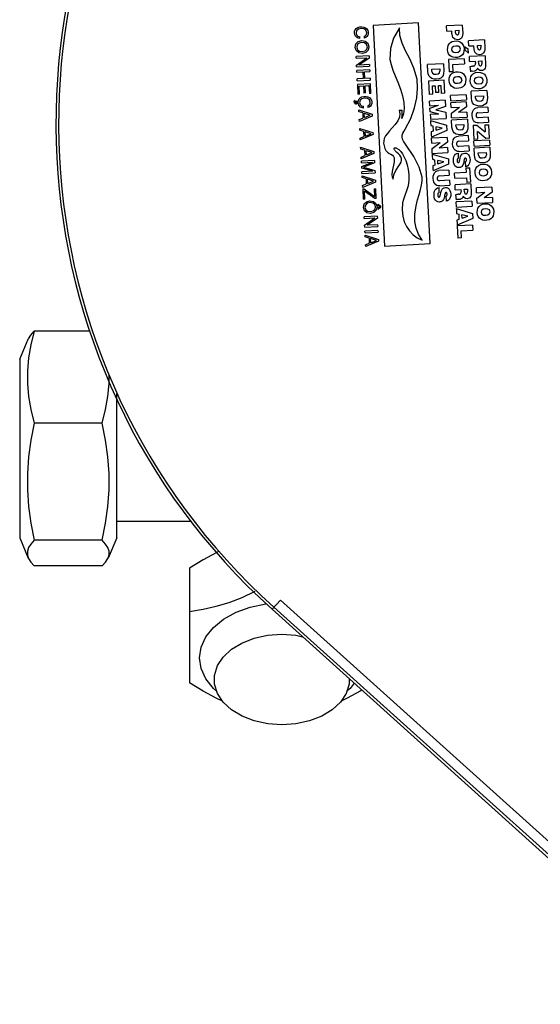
# Model space of a CAD drawing. Extents: x 40.7 to 137.4, y -250.8 to -221.5.
# Tile 180 of 256: x 71.2402 to 71.3057, y -247.3084 to -247.1846. Entities that reach past the tile are written whole.
import ezdxf

# ---------------------------------------------------------------- set-up
doc = ezdxf.new("R2010")
doc.units = 0
doc.header["$MEASUREMENT"] = 0
doc.layers.get('0').update_dxf_attribs({"linetype": 'CONTINUOUS'})

msp = doc.modelspace()

# ---------------------------------------------------------------- linework, layer by layer
at = {"color": 7, "linetype": 'Continuous'}
for p, q in [((71.29039, -247.18499), (71.28467, -247.1853)), ((71.28467, -247.1853), (71.28611, -247.21303)), ((71.29185, -247.21271), (71.29039, -247.18499)), ((71.29589, -247.18525), (71.29391, -247.18535)), ((71.29589, -247.18525), (71.29594, -247.1863)), ((71.28259, -247.18597), (71.28252, -247.18626)), ((71.28274, -247.18557), (71.28298, -247.18549)), ((71.28298, -247.18549), (71.28325, -247.18547)), ((71.28325, -247.18547), (71.28351, -247.18551)), ((71.28351, -247.18551), (71.28372, -247.1856)), ((71.28383, -247.18642), (71.28386, -247.18621)), ((71.29394, -247.186), (71.29391, -247.18535)), ((71.29394, -247.186), (71.29457, -247.18597)), ((71.29503, -247.18593), (71.29545, -247.18591)), ((71.29505, -247.18621), (71.29503, -247.18593)), ((71.29545, -247.18591), (71.29546, -247.18619)), ((71.28301, -247.18694), (71.28278, -247.18689)), ((71.28301, -247.18694), (71.283, -247.18672)), ((71.28324, -247.18721), (71.28368, -247.18728)), ((71.28354, -247.18668), (71.28355, -247.18689)), ((71.28368, -247.18728), (71.284, -247.18754)), ((71.284, -247.18754), (71.28414, -247.18797)), ((71.29597, -247.18772), (71.29607, -247.18796)), ((71.29866, -247.18713), (71.29667, -247.18723)), ((71.29671, -247.18788), (71.29667, -247.18723)), ((71.29866, -247.18713), (71.29871, -247.18818)), ((71.28256, -247.18849), (71.28242, -247.18806)), ((71.28288, -247.18874), (71.28256, -247.18849)), ((71.28405, -247.18841), (71.28376, -247.18869)), ((71.28414, -247.18797), (71.28405, -247.18841)), ((71.29403, -247.18835), (71.29403, -247.18835)), ((71.29452, -247.18832), (71.29461, -247.18855)), ((71.29565, -247.18827), (71.29556, -247.18804)), ((71.29591, -247.18898), (71.29573, -247.18914)), ((71.29603, -247.18878), (71.29591, -247.18898)), ((71.2961, -247.18853), (71.29603, -247.18878)), ((71.29607, -247.18796), (71.29611, -247.18824)), ((71.29611, -247.18824), (71.2961, -247.18853)), ((71.2962, -247.18797), (71.29622, -247.18835)), ((71.2962, -247.18797), (71.29663, -247.18823)), ((71.29666, -247.1888), (71.29622, -247.18835)), ((71.29666, -247.1888), (71.29663, -247.18823)), ((71.29671, -247.18788), (71.29734, -247.18785)), ((71.29746, -247.18868), (71.29736, -247.18834)), ((71.2978, -247.18781), (71.29821, -247.18779)), ((71.29781, -247.18809), (71.2978, -247.18781)), ((71.29828, -247.18895), (71.2981, -247.18898)), ((71.29821, -247.18779), (71.29823, -247.18807)), ((71.28416, -247.18914), (71.28252, -247.18922)), ((71.28253, -247.18943), (71.28252, -247.18922)), ((71.28253, -247.18943), (71.28387, -247.18937)), ((71.28257, -247.19028), (71.28387, -247.18937)), ((71.28417, -247.1894), (71.28288, -247.19029)), ((71.28421, -247.19022), (71.28288, -247.19029)), ((71.28416, -247.18914), (71.28417, -247.1894)), ((71.28421, -247.19022), (71.28422, -247.19044)), ((71.29351, -247.19011), (71.29152, -247.19021)), ((71.29156, -247.19109), (71.29152, -247.19021)), ((71.29351, -247.19011), (71.29355, -247.19103)), ((71.29612, -247.18948), (71.29417, -247.18958)), ((71.29417, -247.18958), (71.29425, -247.19114)), ((71.29468, -247.19021), (71.29615, -247.19013)), ((71.29473, -247.19112), (71.29468, -247.19021)), ((71.29573, -247.18914), (71.29552, -247.18926)), ((71.29612, -247.18948), (71.29615, -247.19013)), ((71.29875, -247.18912), (71.29678, -247.18922)), ((71.29681, -247.18985), (71.29678, -247.18922)), ((71.29681, -247.18985), (71.29751, -247.18981)), ((71.29751, -247.18981), (71.29753, -247.19008)), ((71.29794, -247.18979), (71.29833, -247.18977)), ((71.29796, -247.19013), (71.29794, -247.18979)), ((71.29833, -247.18977), (71.29835, -247.19013)), ((71.29875, -247.18912), (71.29881, -247.1903)), ((71.28259, -247.19052), (71.28257, -247.19028)), ((71.28259, -247.19052), (71.28422, -247.19044)), ((71.28425, -247.19087), (71.28261, -247.19095)), ((71.28262, -247.19117), (71.28261, -247.19095)), ((71.28262, -247.19117), (71.28339, -247.19113)), ((71.28339, -247.19113), (71.28343, -247.19199)), ((71.28359, -247.19112), (71.28426, -247.19109)), ((71.28363, -247.19198), (71.28359, -247.19112)), ((71.28425, -247.19087), (71.28426, -247.19109)), ((71.29206, -247.19081), (71.29305, -247.19076)), ((71.29207, -247.19107), (71.29206, -247.19081)), ((71.29305, -247.19076), (71.29307, -247.19105)), ((71.29473, -247.19112), (71.29425, -247.19114)), ((71.29684, -247.19048), (71.2969, -247.19113)), ((71.29706, -247.19043), (71.29719, -247.19041)), ((71.29712, -247.19104), (71.29745, -247.19102)), ((71.2973, -247.19041), (71.29719, -247.19041)), ((71.29756, -247.19123), (71.29786, -247.19118)), ((71.29786, -247.19118), (71.29817, -247.1912)), ((71.29817, -247.1912), (71.29844, -247.19128)), ((71.29844, -247.19128), (71.29866, -247.19143)), ((71.29866, -247.19143), (71.29882, -247.19163)), ((71.28343, -247.19199), (71.28266, -247.19203)), ((71.28268, -247.19225), (71.28266, -247.19203)), ((71.28268, -247.19225), (71.28431, -247.19216)), ((71.28434, -247.19264), (71.2827, -247.19272)), ((71.2827, -247.19272), (71.28276, -247.19393)), ((71.2843, -247.19194), (71.28363, -247.19198)), ((71.2843, -247.19194), (71.28431, -247.19216)), ((71.2844, -247.19384), (71.28434, -247.19264)), ((71.29362, -247.1922), (71.29163, -247.1923)), ((71.29163, -247.1923), (71.29172, -247.19397)), ((71.29187, -247.19185), (71.29171, -247.19166)), ((71.29207, -247.19197), (71.29187, -247.19185)), ((71.29335, -247.19178), (71.29317, -247.19192)), ((71.2937, -247.19382), (71.29362, -247.1922)), ((71.29423, -247.19222), (71.29425, -247.19192)), ((71.29427, -247.1925), (71.29423, -247.19222)), ((71.29423, -247.19222), (71.29423, -247.19222)), ((71.29425, -247.19192), (71.29432, -247.19168)), ((71.29472, -247.19219), (71.29481, -247.19242)), ((71.29689, -247.19228), (71.29691, -247.19197)), ((71.29689, -247.19228), (71.29689, -247.19228)), ((71.29691, -247.19197), (71.29698, -247.19172)), ((71.29738, -247.19225), (71.29747, -247.19248)), ((71.28296, -247.19392), (71.28276, -247.19393)), ((71.28291, -247.19294), (71.28346, -247.19291)), ((71.28296, -247.19392), (71.28291, -247.19294)), ((71.28346, -247.19291), (71.2835, -247.1938)), ((71.2837, -247.19379), (71.2835, -247.1938)), ((71.28365, -247.1929), (71.28415, -247.19287)), ((71.2837, -247.19379), (71.28365, -247.1929)), ((71.28415, -247.19287), (71.2842, -247.19385)), ((71.2844, -247.19384), (71.2842, -247.19385)), ((71.29219, -247.19394), (71.29172, -247.19397)), ((71.29214, -247.1929), (71.29246, -247.19288)), ((71.29219, -247.19394), (71.29214, -247.1929)), ((71.29246, -247.19288), (71.29251, -247.19374)), ((71.29294, -247.19372), (71.29251, -247.19374)), ((71.29289, -247.19286), (71.29319, -247.19284)), ((71.29294, -247.19372), (71.29289, -247.19286)), ((71.29319, -247.19284), (71.29324, -247.19384)), ((71.2937, -247.19382), (71.29324, -247.19384)), ((71.29899, -247.19348), (71.297, -247.19358)), ((71.29704, -247.19446), (71.297, -247.19358)), ((71.29899, -247.19348), (71.29904, -247.1944)), ((71.28243, -247.19476), (71.28234, -247.19472)), ((71.28258, -247.19497), (71.28259, -247.19491)), ((71.28277, -247.19489), (71.28259, -247.19481)), ((71.28269, -247.19494), (71.28277, -247.195)), ((71.28286, -247.19533), (71.28277, -247.195)), ((71.28327, -247.19427), (71.28352, -247.19422)), ((71.28361, -247.19444), (71.28327, -247.19451)), ((71.28395, -247.19448), (71.28361, -247.19444)), ((71.28401, -247.19427), (71.2842, -247.19437)), ((71.2842, -247.19437), (71.28435, -247.19451)), ((71.29375, -247.19471), (71.29176, -247.19481)), ((71.29179, -247.1954), (71.29176, -247.19481)), ((71.29375, -247.19471), (71.29379, -247.19548)), ((71.29638, -247.19402), (71.29442, -247.19412)), ((71.29445, -247.19477), (71.29442, -247.19412)), ((71.29639, -247.19491), (71.29444, -247.19501)), ((71.29448, -247.19562), (71.29444, -247.19501)), ((71.29445, -247.19477), (71.29641, -247.19467)), ((71.29638, -247.19402), (71.29641, -247.19467)), ((71.29639, -247.19491), (71.29642, -247.19552)), ((71.29709, -247.19477), (71.29704, -247.19446)), ((71.29719, -247.19503), (71.29709, -247.19477)), ((71.29735, -247.19522), (71.29719, -247.19503)), ((71.29754, -247.19418), (71.29854, -247.19413)), ((71.29755, -247.19444), (71.29754, -247.19418)), ((71.29854, -247.19413), (71.29855, -247.19442)), ((71.29883, -247.19515), (71.29865, -247.19529)), ((71.28309, -247.19557), (71.28286, -247.19533)), ((71.28287, -247.19615), (71.28286, -247.19592)), ((71.28286, -247.19592), (71.28453, -247.19645)), ((71.28336, -247.19629), (71.28287, -247.19615)), ((71.28345, -247.19568), (71.28309, -247.19557)), ((71.2832, -247.19539), (71.28344, -247.19546)), ((71.28336, -247.19629), (71.28339, -247.19695)), ((71.28345, -247.19568), (71.28344, -247.19546)), ((71.28358, -247.19687), (71.28356, -247.19635)), ((71.28429, -247.19658), (71.28356, -247.19635)), ((71.28399, -247.19542), (71.284, -247.19563)), ((71.28794, -247.19596), (71.28831, -247.19595)), ((71.29179, -247.1954), (71.29288, -247.19534)), ((71.29181, -247.19572), (71.29288, -247.19534)), ((71.29183, -247.19618), (71.29181, -247.19572)), ((71.29293, -247.19644), (71.29183, -247.19618)), ((71.29293, -247.19644), (71.29185, -247.19651)), ((71.29379, -247.19548), (71.29257, -247.19591)), ((71.29257, -247.19591), (71.29383, -247.19621)), ((71.29383, -247.19621), (71.29387, -247.19699)), ((71.29448, -247.19562), (71.29552, -247.19557)), ((71.29451, -247.19632), (71.29552, -247.19557)), ((71.29454, -247.19693), (71.29451, -247.19632)), ((71.29642, -247.19552), (71.2954, -247.19626)), ((71.29645, -247.19621), (71.2954, -247.19626)), ((71.29645, -247.19621), (71.29649, -247.19683)), ((71.29712, -247.19662), (71.29713, -247.19633)), ((71.29755, -247.19534), (71.29735, -247.19522)), ((71.29763, -247.19566), (71.29784, -247.19562)), ((71.29909, -247.19556), (71.29784, -247.19562)), ((71.29786, -247.19627), (71.29912, -247.1962)), ((71.29909, -247.19556), (71.29912, -247.1962)), ((71.28292, -247.19714), (71.28339, -247.19695)), ((71.28294, -247.19737), (71.28292, -247.19714)), ((71.28454, -247.1967), (71.28294, -247.19737)), ((71.28358, -247.19687), (71.28429, -247.19658)), ((71.28453, -247.19645), (71.28454, -247.1967)), ((71.29185, -247.19651), (71.29187, -247.19687)), ((71.29187, -247.19687), (71.29188, -247.19709)), ((71.29188, -247.19709), (71.29387, -247.19699)), ((71.29189, -247.19724), (71.2919, -247.19744)), ((71.29189, -247.19724), (71.29392, -247.19785)), ((71.2919, -247.19744), (71.29192, -247.19787)), ((71.29454, -247.19693), (71.29649, -247.19683)), ((71.29654, -247.19709), (71.29454, -247.19719)), ((71.29459, -247.19807), (71.29454, -247.19719)), ((71.29654, -247.19709), (71.29658, -247.19801)), ((71.29715, -247.19687), (71.29712, -247.19662)), ((71.29916, -247.19684), (71.2979, -247.19691)), ((71.29794, -247.19755), (71.29919, -247.19748)), ((71.29916, -247.19684), (71.29919, -247.19748)), ((71.28299, -247.19847), (71.28298, -247.19825)), ((71.28298, -247.19825), (71.28465, -247.19878)), ((71.28348, -247.19862), (71.28299, -247.19847)), ((71.28348, -247.19862), (71.28351, -247.19927)), ((71.2837, -247.1992), (71.28368, -247.19868)), ((71.28441, -247.19891), (71.28368, -247.19868)), ((71.2837, -247.1992), (71.28441, -247.19891)), ((71.28465, -247.19878), (71.28466, -247.19903)), ((71.29192, -247.19787), (71.29219, -247.19794)), ((71.29223, -247.19861), (71.29196, -247.19869)), ((71.29196, -247.19869), (71.29198, -247.19909)), ((71.29395, -247.19851), (71.292, -247.19934)), ((71.29219, -247.19794), (71.29223, -247.19861)), ((71.29262, -247.19847), (71.2926, -247.19803)), ((71.29335, -247.1982), (71.2926, -247.19803)), ((71.29262, -247.19847), (71.29335, -247.1982)), ((71.29392, -247.19785), (71.29395, -247.19851)), ((71.29464, -247.19838), (71.29459, -247.19807)), ((71.29474, -247.19864), (71.29464, -247.19838)), ((71.29489, -247.19883), (71.29474, -247.19864)), ((71.2951, -247.19895), (71.29489, -247.19883)), ((71.29509, -247.19779), (71.29608, -247.19774)), ((71.2951, -247.19805), (71.29509, -247.19779)), ((71.29605, -247.19824), (71.2961, -247.19803)), ((71.29608, -247.19774), (71.2961, -247.19803)), ((71.29638, -247.19876), (71.2962, -247.1989)), ((71.29726, -247.19784), (71.29771, -247.19782)), ((71.29726, -247.19784), (71.29735, -247.19964)), ((71.29771, -247.19782), (71.29876, -247.19867)), ((71.29785, -247.19961), (71.2978, -247.19865)), ((71.29886, -247.19952), (71.2978, -247.19865)), ((71.29872, -247.19781), (71.29921, -247.19778)), ((71.29872, -247.19781), (71.29876, -247.19867)), ((71.29929, -247.1995), (71.29921, -247.19778)), ((71.28304, -247.19946), (71.28351, -247.19927)), ((71.28306, -247.1997), (71.28304, -247.19946)), ((71.28466, -247.19903), (71.28306, -247.1997)), ((71.29198, -247.19909), (71.292, -247.19934)), ((71.29397, -247.19937), (71.29202, -247.19947)), ((71.29205, -247.20008), (71.29202, -247.19947)), ((71.29205, -247.20008), (71.29309, -247.20002)), ((71.29208, -247.20077), (71.29309, -247.20002)), ((71.29401, -247.19997), (71.29298, -247.20072)), ((71.29397, -247.19937), (71.29401, -247.19997)), ((71.29518, -247.19925), (71.29539, -247.19921)), ((71.29541, -247.19986), (71.29532, -247.19988)), ((71.29664, -247.19915), (71.29539, -247.19921)), ((71.29541, -247.19986), (71.29667, -247.1998)), ((71.29664, -247.19915), (71.29667, -247.1998)), ((71.29785, -247.19961), (71.29735, -247.19964)), ((71.29931, -247.19972), (71.29735, -247.19982)), ((71.29738, -247.20047), (71.29735, -247.19982)), ((71.29929, -247.19949), (71.29886, -247.19952)), ((71.29931, -247.19972), (71.29934, -247.20037)), ((71.28311, -247.20085), (71.2831, -247.20062)), ((71.2831, -247.20062), (71.28477, -247.20115)), ((71.2836, -247.20099), (71.28311, -247.20085)), ((71.2836, -247.20099), (71.28363, -247.20165)), ((71.28382, -247.20157), (71.2838, -247.20106)), ((71.28453, -247.20128), (71.2838, -247.20106)), ((71.28382, -247.20157), (71.28453, -247.20128)), ((71.28477, -247.20115), (71.28478, -247.20141)), ((71.29211, -247.20138), (71.29208, -247.20077)), ((71.29211, -247.20138), (71.29407, -247.20128)), ((71.29404, -247.20066), (71.29298, -247.20072)), ((71.29404, -247.20066), (71.29407, -247.20128)), ((71.2947, -247.20046), (71.29466, -247.20021)), ((71.29498, -247.20099), (71.29485, -247.20086)), ((71.29512, -247.20108), (71.29498, -247.20099)), ((71.29542, -247.20198), (71.29539, -247.20135)), ((71.2967, -247.20044), (71.29544, -247.2005)), ((71.29549, -247.20114), (71.29673, -247.20108)), ((71.29588, -247.20146), (71.29602, -247.20138)), ((71.29602, -247.20138), (71.29619, -247.20135)), ((71.2967, -247.20044), (71.29673, -247.20108)), ((71.29935, -247.20062), (71.29736, -247.20073)), ((71.29741, -247.20161), (71.29736, -247.20073)), ((71.29738, -247.20047), (71.29934, -247.20037)), ((71.2979, -247.20133), (71.2989, -247.20128)), ((71.29792, -247.20159), (71.2979, -247.20133)), ((71.2989, -247.20128), (71.29892, -247.20157)), ((71.29935, -247.20062), (71.2994, -247.20154)), ((71.28316, -247.20184), (71.28363, -247.20165)), ((71.28318, -247.20208), (71.28316, -247.20184)), ((71.28478, -247.20141), (71.28318, -247.20208)), ((71.28483, -247.20227), (71.28319, -247.20236)), ((71.2832, -247.20257), (71.28319, -247.20236)), ((71.2832, -247.20257), (71.28458, -247.2025)), ((71.28323, -247.20303), (71.28458, -247.2025)), ((71.28484, -247.20259), (71.28348, -247.20313)), ((71.28483, -247.20227), (71.28484, -247.20259)), ((71.29211, -247.20148), (71.29211, -247.20168)), ((71.29211, -247.20148), (71.29413, -247.20209)), ((71.29211, -247.20168), (71.29213, -247.20211)), ((71.29213, -247.20211), (71.29241, -247.20218)), ((71.29241, -247.20218), (71.29244, -247.20285)), ((71.29283, -247.20271), (71.29281, -247.20227)), ((71.29356, -247.20244), (71.29281, -247.20227)), ((71.29283, -247.20271), (71.29356, -247.20244)), ((71.29413, -247.20209), (71.29417, -247.20275)), ((71.29477, -247.20229), (71.29478, -247.20203)), ((71.29479, -247.20254), (71.29477, -247.20229)), ((71.29478, -247.20203), (71.29483, -247.20181)), ((71.29485, -247.20275), (71.29479, -247.20254)), ((71.29483, -247.20181), (71.29492, -247.20163)), ((71.29557, -247.20222), (71.29561, -247.20197)), ((71.29561, -247.20197), (71.29568, -247.20174)), ((71.29568, -247.20174), (71.29578, -247.20155)), ((71.29578, -247.20155), (71.29588, -247.20146)), ((71.29607, -247.20244), (71.29602, -247.20267)), ((71.29609, -247.20233), (71.29607, -247.20244)), ((71.29624, -247.20245), (71.29627, -247.20307)), ((71.29637, -247.20236), (71.2964, -247.20228)), ((71.2968, -247.20262), (71.29671, -247.20279)), ((71.29745, -247.20192), (71.29741, -247.20161)), ((71.29887, -247.20178), (71.29892, -247.20157)), ((71.28324, -247.20325), (71.28323, -247.20303)), ((71.28465, -247.20364), (71.28324, -247.20325)), ((71.28465, -247.20364), (71.28326, -247.20371)), ((71.28327, -247.20392), (71.28326, -247.20371)), ((71.28327, -247.20392), (71.28491, -247.20384)), ((71.28348, -247.20313), (71.28489, -247.20352)), ((71.28489, -247.20352), (71.28491, -247.20384)), ((71.29244, -247.20285), (71.29217, -247.20293)), ((71.29217, -247.20293), (71.2922, -247.20333)), ((71.2922, -247.20333), (71.29221, -247.20358)), ((71.29417, -247.20275), (71.29221, -247.20358)), ((71.29274, -247.20359), (71.29295, -247.20355)), ((71.2942, -247.20348), (71.29295, -247.20355)), ((71.2942, -247.20348), (71.29423, -247.20414)), ((71.29495, -247.20293), (71.29485, -247.20275)), ((71.29638, -247.2038), (71.2949, -247.20387)), ((71.29493, -247.20452), (71.2949, -247.20387)), ((71.29552, -247.20316), (71.29542, -247.20317)), ((71.29577, -247.20308), (71.2957, -247.20312)), ((71.29582, -247.20303), (71.29577, -247.20308)), ((71.29594, -247.20286), (71.29582, -247.20303)), ((71.29602, -247.20267), (71.29594, -247.20286)), ((71.29645, -247.20302), (71.29627, -247.20307)), ((71.29635, -247.2032), (71.29685, -247.20318)), ((71.29635, -247.2032), (71.29638, -247.2038)), ((71.29695, -247.20502), (71.29685, -247.20318)), ((71.2975, -247.20383), (71.29752, -247.20353)), ((71.29755, -247.20412), (71.2975, -247.20383)), ((71.2975, -247.20383), (71.2975, -247.20384)), ((71.29752, -247.20353), (71.2976, -247.20328)), ((71.2976, -247.20328), (71.29773, -247.20307)), ((71.29799, -247.20381), (71.29807, -247.20403)), ((71.29904, -247.20284), (71.29925, -247.20299)), ((71.2833, -247.20443), (71.28329, -247.2042)), ((71.28329, -247.2042), (71.28495, -247.20474)), ((71.28378, -247.20458), (71.2833, -247.20443)), ((71.28497, -247.20499), (71.28336, -247.20566)), ((71.28378, -247.20458), (71.28381, -247.20523)), ((71.28401, -247.20516), (71.28398, -247.20464)), ((71.28472, -247.20487), (71.28398, -247.20464)), ((71.28401, -247.20516), (71.28472, -247.20487)), ((71.28495, -247.20474), (71.28497, -247.20499)), ((71.29297, -247.20421), (71.29423, -247.20414)), ((71.29427, -247.20476), (71.293, -247.20483)), ((71.29427, -247.20476), (71.2943, -247.2054)), ((71.29493, -247.20452), (71.29641, -247.20444)), ((71.29641, -247.20444), (71.29644, -247.20504)), ((71.29695, -247.20502), (71.29644, -247.20504)), ((71.28335, -247.20542), (71.28381, -247.20523)), ((71.28336, -247.20566), (71.28335, -247.20542)), ((71.28337, -247.20585), (71.28356, -247.20584)), ((71.28337, -247.20585), (71.28343, -247.20714)), ((71.28356, -247.20584), (71.28486, -247.20679)), ((71.28363, -247.20713), (71.28358, -247.20612)), ((71.28488, -247.20706), (71.28358, -247.20612)), ((71.28481, -247.20586), (71.28501, -247.20585)), ((71.28481, -247.20586), (71.28486, -247.20679)), ((71.28507, -247.20705), (71.28501, -247.20585)), ((71.29254, -247.20532), (71.29242, -247.20518)), ((71.29269, -247.20541), (71.29254, -247.20532)), ((71.29299, -247.20631), (71.29296, -247.20568)), ((71.29305, -247.20547), (71.2943, -247.2054)), ((71.29314, -247.20654), (71.29318, -247.20629)), ((71.29318, -247.20629), (71.29325, -247.20607)), ((71.29325, -247.20607), (71.29335, -247.20588)), ((71.29335, -247.20588), (71.29345, -247.20578)), ((71.29345, -247.20578), (71.29359, -247.20571)), ((71.29359, -247.20571), (71.29376, -247.20567)), ((71.29376, -247.20567), (71.29394, -247.20569)), ((71.29695, -247.20523), (71.29497, -247.20533)), ((71.29501, -247.20595), (71.29497, -247.20533)), ((71.29501, -247.20595), (71.29571, -247.20592)), ((71.29571, -247.20592), (71.29573, -247.20618)), ((71.29614, -247.2059), (71.29653, -247.20588)), ((71.29616, -247.20623), (71.29614, -247.2059)), ((71.29653, -247.20588), (71.29655, -247.20623)), ((71.29695, -247.20523), (71.29701, -247.2064)), ((71.29961, -247.20563), (71.29766, -247.20573)), ((71.29769, -247.20634), (71.29766, -247.20573)), ((71.29769, -247.20634), (71.29873, -247.20628)), ((71.29773, -247.20703), (71.29873, -247.20628)), ((71.29964, -247.20624), (71.29862, -247.20698)), ((71.29961, -247.20563), (71.29964, -247.20624)), ((71.28363, -247.20713), (71.28343, -247.20714)), ((71.28383, -247.20746), (71.28426, -247.20734)), ((71.28428, -247.20757), (71.28393, -247.20766)), ((71.28426, -247.20734), (71.28471, -247.20742)), ((71.28463, -247.20763), (71.28428, -247.20757)), ((71.28471, -247.20742), (71.28503, -247.20767)), ((71.28507, -247.20705), (71.28488, -247.20706)), ((71.29251, -247.20725), (71.29241, -247.20708)), ((71.29283, -247.20641), (71.29281, -247.20651)), ((71.29339, -247.20736), (71.29334, -247.20741)), ((71.29351, -247.20719), (71.29339, -247.20736)), ((71.29359, -247.207), (71.29351, -247.20719)), ((71.29364, -247.20677), (71.29359, -247.207)), ((71.29366, -247.20666), (71.29364, -247.20677)), ((71.29381, -247.20677), (71.29385, -247.2074)), ((71.29395, -247.20669), (71.29398, -247.20661)), ((71.29438, -247.20694), (71.29429, -247.20712)), ((71.29443, -247.20674), (71.29438, -247.20694)), ((71.29443, -247.2065), (71.29443, -247.20674)), ((71.29504, -247.20658), (71.2951, -247.20723)), ((71.29708, -247.20738), (71.29511, -247.20748)), ((71.29515, -247.20813), (71.29511, -247.20748)), ((71.29532, -247.20715), (71.29565, -247.20712)), ((71.2955, -247.20651), (71.29539, -247.20652)), ((71.29611, -247.20695), (71.296, -247.20678)), ((71.29664, -247.20706), (71.29649, -247.20708)), ((71.29708, -247.20738), (71.29711, -247.20803)), ((71.29776, -247.20764), (71.29773, -247.20703)), ((71.29776, -247.20764), (71.2997, -247.20755)), ((71.29967, -247.20692), (71.29862, -247.20698)), ((71.29967, -247.20692), (71.2997, -247.20755)), ((71.28358, -247.20862), (71.28344, -247.20819)), ((71.2839, -247.20887), (71.28358, -247.20862)), ((71.28487, -247.20781), (71.28463, -247.20763)), ((71.28468, -247.20862), (71.28491, -247.2084)), ((71.28507, -247.20854), (71.28478, -247.20882)), ((71.28497, -247.20811), (71.28487, -247.20781)), ((71.28491, -247.2084), (71.28497, -247.20811)), ((71.28503, -247.20767), (71.28517, -247.2081)), ((71.28517, -247.2081), (71.28507, -247.20854)), ((71.28527, -247.20776), (71.28528, -247.20794)), ((71.28527, -247.20776), (71.2856, -247.20797)), ((71.2855, -247.20808), (71.28528, -247.20794)), ((71.28529, -247.20824), (71.2855, -247.20808)), ((71.28529, -247.20824), (71.2853, -247.20842)), ((71.28561, -247.20818), (71.2853, -247.20842)), ((71.2856, -247.20797), (71.28561, -247.20818)), ((71.29513, -247.20831), (71.29514, -247.20852)), ((71.29513, -247.20831), (71.29716, -247.20893)), ((71.29514, -247.20852), (71.29516, -247.20895)), ((71.29515, -247.20813), (71.29711, -247.20803)), ((71.29776, -247.20881), (71.29778, -247.20851)), ((71.2978, -247.2091), (71.29776, -247.20881)), ((71.29776, -247.20881), (71.29776, -247.20882)), ((71.29778, -247.20851), (71.29786, -247.20826)), ((71.29825, -247.20879), (71.29834, -247.20902)), ((71.28518, -247.20927), (71.28355, -247.20935)), ((71.28356, -247.20956), (71.28355, -247.20935)), ((71.28356, -247.20956), (71.28489, -247.2095)), ((71.2836, -247.21041), (71.28489, -247.2095)), ((71.2852, -247.20953), (71.28391, -247.21042)), ((71.28518, -247.20927), (71.2852, -247.20953)), ((71.29516, -247.20895), (71.29544, -247.20902)), ((71.29547, -247.20969), (71.2952, -247.20977)), ((71.2952, -247.20977), (71.29523, -247.21017)), ((71.2972, -247.20959), (71.29524, -247.21042)), ((71.29544, -247.20902), (71.29547, -247.20969)), ((71.29586, -247.20954), (71.29584, -247.20911)), ((71.29659, -247.20928), (71.29584, -247.20911)), ((71.29586, -247.20954), (71.29659, -247.20928)), ((71.29716, -247.20893), (71.2972, -247.20959)), ((71.28361, -247.21065), (71.2836, -247.21041)), ((71.28361, -247.21065), (71.28525, -247.21057)), ((71.28528, -247.21108), (71.28364, -247.21116)), ((71.28365, -247.21138), (71.28364, -247.21116)), ((71.28365, -247.21138), (71.28529, -247.2113)), ((71.28524, -247.21035), (71.28391, -247.21042)), ((71.28524, -247.21035), (71.28525, -247.21057)), ((71.28528, -247.21108), (71.28529, -247.2113)), ((71.29523, -247.21017), (71.29524, -247.21046)), ((71.29719, -247.21039), (71.29523, -247.21049)), ((71.29523, -247.21049), (71.29531, -247.21205)), ((71.29575, -247.21111), (71.29722, -247.21104)), ((71.29579, -247.21202), (71.29575, -247.21111)), ((71.29719, -247.21039), (71.29722, -247.21104)), ((71.28368, -247.21188), (71.28367, -247.21166)), ((71.28367, -247.21166), (71.28533, -247.21219)), ((71.28416, -247.21203), (71.28368, -247.21188)), ((71.28535, -247.21244), (71.28374, -247.21311)), ((71.28416, -247.21203), (71.28419, -247.21268)), ((71.28439, -247.21261), (71.28436, -247.21209)), ((71.2851, -247.21232), (71.28436, -247.21209)), ((71.28439, -247.21261), (71.2851, -247.21232)), ((71.28533, -247.21219), (71.28535, -247.21244)), ((71.29579, -247.21202), (71.29531, -247.21205)), ((71.28373, -247.21288), (71.28419, -247.21268)), ((71.28374, -247.21311), (71.28373, -247.21288)), ((71.28611, -247.21303), (71.29185, -247.21271))]:
    msp.add_line(p, q, dxfattribs=at)
at = {"color": 6, "linetype": 'Continuous'}
for p, q in [((71.24022, -247.22727), (71.2413, -247.22474)), ((71.2491, -247.22375), (71.24205, -247.22375)), ((71.24022, -247.22727), (71.24022, -247.24973)), ((71.25242, -247.24973), (71.25242, -247.23158)), ((71.25059, -247.23528), (71.24205, -247.23528)), ((71.26182, -247.24766), (71.25242, -247.24766)), ((71.24022, -247.24973), (71.2413, -247.25226)), ((71.25059, -247.25002), (71.24205, -247.25002)), ((71.25242, -247.24973), (71.25134, -247.25226)), ((71.25059, -247.25325), (71.24205, -247.25325)), ((71.26158, -247.25353), (71.26158, -247.26793)), ((71.27301, -247.25753), (71.27196, -247.2587)), ((71.27301, -247.25753), (71.33652, -247.31471)), ((71.27196, -247.2587), (71.3166, -247.29888)), ((71.33571, -247.31561), (71.27219, -247.25844))]:
    msp.add_line(p, q, dxfattribs=at)
at = {"color": 7, "linetype": 'Continuous'}
for points in [[(71.28233, -247.18625), (71.28234, -247.18605), (71.28241, -247.18586)], [(71.28245, -247.18664), (71.28236, -247.18646), (71.28233, -247.18625)], [(71.28241, -247.18586), (71.28255, -247.18569), (71.28274, -247.18557)], [(71.28252, -247.18626), (71.28259, -247.18649), (71.28276, -247.18665), (71.283, -247.18672)], [(71.28316, -247.1857), (71.28282, -247.18577), (71.28259, -247.18597)], [(71.28386, -247.18621), (71.28375, -247.18591), (71.2835, -247.18574), (71.28316, -247.1857)], [(71.28354, -247.18668), (71.28372, -247.18658), (71.28383, -247.18642)], [(71.28372, -247.1856), (71.28388, -247.18574), (71.28399, -247.18592)], [(71.28405, -247.18634), (71.284, -247.18654), (71.28389, -247.18671)], [(71.28399, -247.18592), (71.28405, -247.18613), (71.28405, -247.18634)], [(71.28798, -247.18559), (71.28724, -247.18689), (71.28685, -247.1882), (71.28677, -247.18959)], [(71.29021, -247.19205), (71.2898, -247.19067), (71.28928, -247.1895), (71.28875, -247.18848), (71.28831, -247.18752), (71.28805, -247.18656), (71.28798, -247.18559)], [(71.2946, -247.18646), (71.29459, -247.1863), (71.29458, -247.18613), (71.29457, -247.18597)], [(71.29533, -247.1871), (71.29495, -247.18703), (71.29469, -247.1868), (71.2946, -247.18646)], [(71.29505, -247.18621), (71.29505, -247.18628), (71.29506, -247.18634), (71.29509, -247.18639)], [(71.29509, -247.18639), (71.29516, -247.18645), (71.29524, -247.18648)], [(71.29524, -247.18648), (71.29531, -247.18647), (71.29538, -247.18643), (71.29543, -247.18637), (71.29546, -247.18629), (71.29546, -247.18619)], [(71.29594, -247.1863), (71.29593, -247.18653), (71.29588, -247.18672), (71.29579, -247.18688), (71.29567, -247.18699), (71.29552, -247.18707), (71.29533, -247.1871)], [(71.28242, -247.18806), (71.28251, -247.18761), (71.2828, -247.18733), (71.28324, -247.18721)], [(71.28278, -247.18689), (71.28259, -247.18679), (71.28245, -247.18664)], [(71.28291, -247.18753), (71.28267, -247.18775), (71.28261, -247.18805)], [(71.28395, -247.18798), (71.28384, -247.18768), (71.2836, -247.18749), (71.28326, -247.18744), (71.28291, -247.18753)], [(71.28389, -247.18671), (71.28374, -247.18683), (71.28355, -247.18689)], [(71.29403, -247.18835), (71.29405, -247.18806), (71.29412, -247.18781), (71.29424, -247.18761), (71.29441, -247.18745), (71.29462, -247.18733), (71.29488, -247.18726), (71.29515, -247.18725), (71.29542, -247.18729), (71.29565, -247.18739), (71.29583, -247.18754), (71.29597, -247.18772)], [(71.28261, -247.18805), (71.28271, -247.18835), (71.28296, -247.18853)], [(71.28376, -247.18869), (71.28332, -247.18881), (71.28288, -247.18874)], [(71.28296, -247.18853), (71.2833, -247.18858), (71.28365, -247.18849)], [(71.28365, -247.18849), (71.28388, -247.18827), (71.28395, -247.18798)], [(71.29431, -247.18906), (71.29417, -247.18887), (71.29407, -247.18863), (71.29403, -247.18835)], [(71.29556, -247.18804), (71.29535, -247.18791), (71.29507, -247.18789), (71.29478, -247.18794), (71.29458, -247.1881), (71.29452, -247.18832)], [(71.29461, -247.18855), (71.29482, -247.18868), (71.29509, -247.1887), (71.29538, -247.18865), (71.29559, -247.1885), (71.29565, -247.18827)], [(71.29736, -247.18834), (71.29736, -247.18818), (71.29735, -247.18801), (71.29734, -247.18785)], [(71.2981, -247.18898), (71.29771, -247.18891), (71.29746, -247.18868)], [(71.29781, -247.18809), (71.29782, -247.18815), (71.29783, -247.18822), (71.29786, -247.18827)], [(71.29786, -247.18827), (71.29793, -247.18833), (71.298, -247.18835)], [(71.298, -247.18835), (71.29808, -247.18835), (71.29815, -247.18831), (71.2982, -247.18825), (71.29822, -247.18817), (71.29823, -247.18806)], [(71.29871, -247.18818), (71.2987, -247.18841), (71.29865, -247.1886), (71.29856, -247.18875), (71.29844, -247.18887), (71.29828, -247.18895)], [(71.28677, -247.18959), (71.28692, -247.19022), (71.28716, -247.19091), (71.28746, -247.19165), (71.28779, -247.19244), (71.28812, -247.1933), (71.28838, -247.19415), (71.28854, -247.19497), (71.28857, -247.19573), (71.28848, -247.1964), (71.28827, -247.19699)], [(71.29472, -247.1893), (71.29449, -247.1892), (71.29431, -247.18906)], [(71.29552, -247.18926), (71.29526, -247.18933), (71.29498, -247.18934), (71.29472, -247.1893)], [(71.29748, -247.19031), (71.29752, -247.19024), (71.29753, -247.19016), (71.29753, -247.19008)], [(71.29796, -247.19013), (71.29796, -247.19018), (71.29798, -247.19024), (71.298, -247.19028)], [(71.298, -247.19028), (71.29806, -247.19035), (71.29813, -247.19038), (71.2982, -247.19038), (71.29826, -247.19035), (71.29831, -247.1903), (71.29834, -247.19022), (71.29835, -247.19012)], [(71.29171, -247.19166), (71.29161, -247.1914), (71.29156, -247.19109)], [(71.29207, -247.19107), (71.29215, -247.1913), (71.29234, -247.19141), (71.29259, -247.19143), (71.29284, -247.19139), (71.29302, -247.19126), (71.29307, -247.19105)], [(71.29355, -247.19103), (71.29354, -247.19132), (71.29348, -247.19158), (71.29335, -247.19178)], [(71.29432, -247.19168), (71.29444, -247.19148), (71.29461, -247.19132), (71.29482, -247.1912)], [(71.29482, -247.1912), (71.29508, -247.19113), (71.29535, -247.19112)], [(71.29535, -247.19112), (71.29562, -247.19116), (71.29585, -247.19126), (71.29603, -247.1914), (71.29617, -247.19159)], [(71.29684, -247.19048), (71.29695, -247.19045), (71.29706, -247.19043)], [(71.29699, -247.19105), (71.29696, -247.19107), (71.29693, -247.1911), (71.2969, -247.19113)], [(71.29698, -247.19172), (71.29712, -247.19151), (71.29731, -247.19134), (71.29756, -247.19123)], [(71.29712, -247.19104), (71.29708, -247.19105), (71.29703, -247.19104), (71.29699, -247.19105)], [(71.2973, -247.19041), (71.29738, -247.19039), (71.29744, -247.19036), (71.29748, -247.19031)], [(71.29777, -247.19075), (71.29771, -247.19086), (71.29763, -247.19094), (71.29754, -247.19099), (71.29745, -247.19102)], [(71.2978, -247.19067), (71.29779, -247.1907), (71.29778, -247.19072), (71.29777, -247.19075)], [(71.29829, -247.19097), (71.29808, -247.19095), (71.29791, -247.19085), (71.2978, -247.19067)], [(71.29868, -247.1908), (71.29858, -247.1909), (71.29844, -247.19095), (71.29829, -247.19097)], [(71.29881, -247.1903), (71.2988, -247.19049), (71.29876, -247.19066), (71.29868, -247.1908)], [(71.2887, -247.19836), (71.2894, -247.19698), (71.28989, -247.19566), (71.29017, -247.1944), (71.29027, -247.1932), (71.29021, -247.19205)], [(71.29317, -247.19192), (71.29293, -247.19202), (71.29264, -247.19206), (71.29234, -247.19204), (71.29207, -247.19197)], [(71.29623, -247.19264), (71.29611, -247.19284), (71.29594, -247.19301), (71.29572, -247.19313), (71.29546, -247.19319), (71.29518, -247.19321), (71.29492, -247.19317), (71.29469, -247.19307), (71.29451, -247.19292), (71.29437, -247.19274), (71.29427, -247.1925)], [(71.29498, -247.19181), (71.29478, -247.19196), (71.29472, -247.19219)], [(71.29481, -247.19242), (71.29502, -247.19254), (71.2953, -247.19257), (71.29558, -247.19252), (71.29579, -247.19236), (71.29585, -247.19213)], [(71.29585, -247.19213), (71.29576, -247.19191), (71.29555, -247.19178), (71.29527, -247.19175), (71.29498, -247.19181)], [(71.29617, -247.19159), (71.29627, -247.19182), (71.29631, -247.19211)], [(71.29631, -247.19211), (71.2963, -247.1924), (71.29623, -247.19264)], [(71.29717, -247.19298), (71.29703, -247.1928), (71.29693, -247.19256), (71.29689, -247.19228)], [(71.29851, -247.19219), (71.29842, -247.19197), (71.2982, -247.19184), (71.29793, -247.19181), (71.29764, -247.19187), (71.29744, -247.19202), (71.29738, -247.19225)], [(71.29747, -247.19248), (71.29768, -247.1926), (71.29795, -247.19263), (71.29824, -247.19258), (71.29845, -247.19242), (71.29851, -247.19219)], [(71.29889, -247.1927), (71.29876, -247.1929), (71.29859, -247.19307), (71.29838, -247.19319)], [(71.29882, -247.19163), (71.29892, -247.19187), (71.29897, -247.19217)], [(71.29897, -247.19217), (71.29896, -247.19246), (71.29889, -247.1927)], [(71.29758, -247.19323), (71.29735, -247.19313), (71.29717, -247.19298)], [(71.29838, -247.19319), (71.29812, -247.19325), (71.29784, -247.19327), (71.29758, -247.19323)], [(71.2823, -247.19494), (71.2823, -247.19487), (71.28232, -247.1948), (71.28234, -247.19472)], [(71.28269, -247.19494), (71.28268, -247.19503), (71.28267, -247.19511), (71.28262, -247.19517), (71.28255, -247.1952), (71.28248, -247.1952), (71.28241, -247.19517), (71.28235, -247.19512), (71.28232, -247.19504), (71.2823, -247.19494)], [(71.28243, -247.19476), (71.28241, -247.19481), (71.28241, -247.19487), (71.28241, -247.19492), (71.28241, -247.19496), (71.28243, -247.195), (71.28246, -247.19502), (71.28251, -247.19503), (71.28255, -247.19501), (71.28258, -247.19497)], [(71.28259, -247.19491), (71.28258, -247.19488), (71.28258, -247.19484), (71.28259, -247.19481)], [(71.28277, -247.19489), (71.28282, -247.19468), (71.28292, -247.19451), (71.28307, -247.19437), (71.28327, -247.19427)], [(71.28327, -247.19451), (71.28303, -247.19471), (71.28297, -247.195)], [(71.28297, -247.195), (71.28303, -247.19523), (71.2832, -247.19539)], [(71.28352, -247.19422), (71.28378, -247.19422), (71.28401, -247.19427)], [(71.2843, -247.19495), (71.2842, -247.19465), (71.28395, -247.19448)], [(71.28399, -247.19542), (71.28417, -247.19533), (71.28428, -247.19516), (71.2843, -247.19495)], [(71.28449, -247.19512), (71.28443, -247.19531), (71.28433, -247.19546), (71.28419, -247.19557), (71.284, -247.19563)], [(71.28435, -247.19451), (71.28445, -247.1947), (71.2845, -247.19491), (71.28449, -247.19512)], [(71.29755, -247.19444), (71.29763, -247.19467), (71.29783, -247.19478), (71.29808, -247.1948), (71.29832, -247.19476), (71.2985, -247.19463), (71.29855, -247.19442)], [(71.29904, -247.1944), (71.29902, -247.19469), (71.29896, -247.19495), (71.29883, -247.19515)], [(71.28794, -247.19596), (71.28803, -247.1964), (71.28798, -247.19684), (71.28779, -247.19728)], [(71.28827, -247.19699), (71.28832, -247.19665), (71.28833, -247.1963), (71.28831, -247.19594)], [(71.29713, -247.19633), (71.2972, -247.19609), (71.2973, -247.1959), (71.29745, -247.19575), (71.29763, -247.19566)], [(71.29865, -247.19529), (71.29841, -247.19539), (71.29812, -247.19543), (71.29782, -247.19541), (71.29755, -247.19534)], [(71.29786, -247.19627), (71.29778, -247.19629), (71.29769, -247.19635), (71.29763, -247.19644), (71.29761, -247.19655), (71.29762, -247.19667), (71.29765, -247.19677), (71.29771, -247.19685)], [(71.28779, -247.19728), (71.28743, -247.19776), (71.28707, -247.19817), (71.28674, -247.19853), (71.28646, -247.19887), (71.28623, -247.19919), (71.28608, -247.19952), (71.286, -247.19983), (71.28599, -247.20011)], [(71.29731, -247.19726), (71.29722, -247.19708), (71.29715, -247.19687)], [(71.29794, -247.19755), (71.29775, -247.19754), (71.29758, -247.19749), (71.29743, -247.1974), (71.29731, -247.19726)], [(71.29771, -247.19685), (71.29779, -247.19689), (71.2979, -247.19691)], [(71.28884, -247.20037), (71.28864, -247.20011), (71.28848, -247.19985), (71.28836, -247.1996), (71.28831, -247.19935), (71.28833, -247.1991), (71.28841, -247.19886), (71.28854, -247.19862), (71.2887, -247.19836)], [(71.2951, -247.19805), (71.29518, -247.19828), (71.29537, -247.19839), (71.29562, -247.19841), (71.29587, -247.19837), (71.29605, -247.19824)], [(71.2962, -247.1989), (71.29595, -247.199), (71.29567, -247.19904), (71.29537, -247.19902), (71.2951, -247.19895)], [(71.29658, -247.19801), (71.29657, -247.1983), (71.2965, -247.19856), (71.29638, -247.19876)], [(71.28599, -247.20011), (71.28604, -247.20045), (71.28613, -247.20076), (71.28628, -247.20103), (71.28648, -247.20123), (71.2867, -247.20138), (71.28691, -247.2015), (71.2871, -247.20162), (71.28724, -247.20178), (71.2873, -247.20196), (71.28731, -247.20211)], [(71.29466, -247.20021), (71.29468, -247.19993), (71.29474, -247.19968), (71.29486, -247.19948), (71.295, -247.19934), (71.29518, -247.19925)], [(71.29518, -247.20003), (71.29515, -247.20014), (71.29516, -247.20026)], [(71.29532, -247.19988), (71.29524, -247.19994), (71.29518, -247.20003)], [(71.28745, -247.20106), (71.28739, -247.20099), (71.28735, -247.20093), (71.28732, -247.20086), (71.28731, -247.2008), (71.28732, -247.20074), (71.28736, -247.2007), (71.28741, -247.20068), (71.28748, -247.20068), (71.28755, -247.20069), (71.28762, -247.20072)], [(71.28792, -247.20296), (71.28808, -247.20271), (71.28819, -247.20247), (71.28824, -247.20224), (71.28823, -247.20201), (71.28815, -247.20181), (71.28802, -247.20162), (71.28786, -247.20144), (71.28767, -247.20126), (71.28745, -247.20106)], [(71.28762, -247.20072), (71.28789, -247.20089), (71.28814, -247.20114), (71.28837, -247.20146), (71.28859, -247.20184), (71.28877, -247.20229), (71.28894, -247.20281), (71.28907, -247.20339), (71.28915, -247.20405), (71.28916, -247.20476), (71.28907, -247.20546), (71.28888, -247.2061), (71.28866, -247.20666), (71.28848, -247.20717), (71.28837, -247.20762)], [(71.29082, -247.20437), (71.29048, -247.20311), (71.28979, -247.20178), (71.28884, -247.20037)], [(71.29485, -247.20086), (71.29476, -247.20068), (71.2947, -247.20046)], [(71.29492, -247.20163), (71.29504, -247.20149), (71.2952, -247.2014), (71.29539, -247.20135)], [(71.29549, -247.20114), (71.29529, -247.20113), (71.29512, -247.20108)], [(71.29516, -247.20026), (71.29519, -247.20036), (71.29525, -247.20044)], [(71.29525, -247.20044), (71.29534, -247.20049), (71.29544, -247.2005)], [(71.29619, -247.20135), (71.29637, -247.20136), (71.29652, -247.20143), (71.29665, -247.20155), (71.29675, -247.20171)], [(71.28731, -247.20211), (71.2873, -247.20246), (71.28723, -247.20285), (71.28714, -247.20326), (71.28706, -247.20366), (71.28703, -247.20403), (71.28708, -247.20437), (71.28719, -247.20464)], [(71.29542, -247.20198), (71.29533, -247.20202), (71.29527, -247.20209), (71.29524, -247.20218)], [(71.29524, -247.20218), (71.29524, -247.20226), (71.29524, -247.20232), (71.29525, -247.20238), (71.29526, -247.20244), (71.29528, -247.20249), (71.29532, -247.20252), (71.29535, -247.20254), (71.29539, -247.20255)], [(71.29539, -247.20255), (71.29544, -247.20253), (71.29548, -247.20249), (71.29551, -247.20244), (71.29554, -247.20237), (71.29555, -247.2023), (71.29557, -247.20222)], [(71.29614, -247.20211), (71.29612, -247.20222), (71.29609, -247.20233)], [(71.29631, -247.20198), (71.29623, -247.20199), (71.29617, -247.20204), (71.29614, -247.20211)], [(71.29624, -247.20245), (71.29632, -247.20242), (71.29637, -247.20236)], [(71.2964, -247.20213), (71.29639, -247.20209), (71.29638, -247.20205), (71.29636, -247.20202), (71.29634, -247.202), (71.29631, -247.20198)], [(71.2964, -247.20228), (71.29641, -247.20223), (71.29641, -247.20218), (71.2964, -247.20213)], [(71.29675, -247.20171), (71.29682, -247.20193), (71.29686, -247.20218)], [(71.29686, -247.20218), (71.29685, -247.20241), (71.2968, -247.20262)], [(71.29771, -247.20236), (71.29756, -247.20218), (71.29745, -247.20192)], [(71.2992, -247.2023), (71.29902, -247.20244), (71.29877, -247.20254), (71.29849, -247.20258), (71.29819, -247.20256), (71.29792, -247.20249), (71.29771, -247.20236)], [(71.29792, -247.20159), (71.298, -247.20181), (71.29819, -247.20193), (71.29844, -247.20195), (71.29869, -247.20191), (71.29887, -247.20178)], [(71.2994, -247.20154), (71.29939, -247.20184), (71.29932, -247.2021), (71.2992, -247.2023)], [(71.28719, -247.20464), (71.28726, -247.20409), (71.28751, -247.20353), (71.28792, -247.20296)], [(71.29223, -247.20454), (71.29224, -247.20425), (71.29231, -247.20402), (71.29241, -247.20382), (71.29256, -247.20368), (71.29274, -247.20359)], [(71.29542, -247.20317), (71.29526, -247.20315), (71.2951, -247.20306), (71.29495, -247.20293)], [(71.2957, -247.20312), (71.29562, -247.20314), (71.29552, -247.20316)], [(71.29671, -247.20279), (71.29659, -247.20293), (71.29645, -247.20302)], [(71.29773, -247.20307), (71.29792, -247.2029), (71.29817, -247.20279)], [(71.2991, -247.20375), (71.29901, -247.20353), (71.2988, -247.2034), (71.29851, -247.20337), (71.29824, -247.20343), (71.29804, -247.20359), (71.29799, -247.20381)], [(71.29807, -247.20403), (71.29829, -247.20417), (71.29858, -247.20419), (71.29886, -247.20413), (71.29905, -247.20397), (71.2991, -247.20375)], [(71.29817, -247.20279), (71.29846, -247.20274), (71.29877, -247.20276), (71.29904, -247.20284)], [(71.29925, -247.20299), (71.29941, -247.20319), (71.29951, -247.20343), (71.29956, -247.20373)], [(71.29956, -247.20373), (71.29955, -247.20402), (71.29948, -247.20426)], [(71.29009, -247.20797), (71.29027, -247.20722), (71.29045, -247.20655), (71.29063, -247.20594), (71.29076, -247.20537), (71.29083, -247.20484), (71.29082, -247.20437)], [(71.29242, -247.20518), (71.29232, -247.205), (71.29226, -247.20479), (71.29223, -247.20454)], [(71.29281, -247.20428), (71.29275, -247.20437), (71.29272, -247.20448), (71.29272, -247.20459), (71.29276, -247.2047), (71.29283, -247.20477)], [(71.29297, -247.20421), (71.29289, -247.20423), (71.29281, -247.20428)], [(71.29283, -247.20477), (71.29291, -247.20481), (71.293, -247.20483)], [(71.29948, -247.20426), (71.29936, -247.20446), (71.29919, -247.20463), (71.29897, -247.20475), (71.29872, -247.20481), (71.29844, -247.20483), (71.29818, -247.20479), (71.29796, -247.20469), (71.29778, -247.20454), (71.29764, -247.20436), (71.29755, -247.20412)], [(71.29233, -247.20662), (71.29234, -247.20636), (71.29239, -247.20614), (71.29248, -247.20596)], [(71.29248, -247.20596), (71.29261, -247.20582), (71.29277, -247.20572), (71.29296, -247.20568)], [(71.29305, -247.20547), (71.29286, -247.20546), (71.29269, -247.20541)], [(71.29299, -247.20631), (71.2929, -247.20634), (71.29283, -247.20641)], [(71.29388, -247.20631), (71.2938, -247.20631), (71.29374, -247.20636), (71.29372, -247.20644)], [(71.29398, -247.20646), (71.29396, -247.20641), (71.29395, -247.20638), (71.29393, -247.20635), (71.29391, -247.20632), (71.29388, -247.20631)], [(71.29394, -247.20569), (71.29409, -247.20576), (71.29422, -247.20587), (71.29433, -247.20604)], [(71.29433, -247.20604), (71.2944, -247.20625), (71.29443, -247.2065)], [(71.29568, -247.20642), (71.29571, -247.20635), (71.29573, -247.20627), (71.29573, -247.20618)], [(71.29616, -247.20623), (71.29616, -247.20629), (71.29617, -247.20634), (71.2962, -247.20639)], [(71.29633, -247.20648), (71.2964, -247.20648), (71.29646, -247.20645), (71.29651, -247.2064), (71.29654, -247.20632), (71.29655, -247.20623)], [(71.28344, -247.20819), (71.28354, -247.20774), (71.28383, -247.20746)], [(71.29241, -247.20708), (71.29236, -247.20687), (71.29233, -247.20662)], [(71.29299, -247.2075), (71.29283, -247.20747), (71.29266, -247.20739), (71.29251, -247.20725)], [(71.29281, -247.20651), (71.2928, -247.20659), (71.29281, -247.20667), (71.29282, -247.20674), (71.29284, -247.20679), (71.29287, -247.20684), (71.29291, -247.20687), (71.29296, -247.20687)], [(71.29296, -247.20687), (71.29301, -247.20686), (71.29305, -247.20682), (71.29308, -247.20677), (71.2931, -247.2067), (71.29312, -247.20663), (71.29314, -247.20654)], [(71.29334, -247.20741), (71.29327, -247.20744), (71.29318, -247.20747), (71.29309, -247.20749), (71.29299, -247.2075)], [(71.29372, -247.20644), (71.29369, -247.20655), (71.29366, -247.20666)], [(71.29381, -247.20677), (71.29389, -247.20675), (71.29395, -247.20669)], [(71.29429, -247.20712), (71.29417, -247.20726), (71.29403, -247.20735), (71.29385, -247.2074)], [(71.29398, -247.20661), (71.29398, -247.20655), (71.29398, -247.2065), (71.29398, -247.20646)], [(71.29504, -247.20658), (71.29514, -247.20655), (71.29526, -247.20653), (71.29539, -247.20652)], [(71.29519, -247.20715), (71.29516, -247.20718), (71.29513, -247.20721), (71.2951, -247.20723)], [(71.29519, -247.20715), (71.29523, -247.20715), (71.29527, -247.20715), (71.29532, -247.20715)], [(71.2955, -247.20651), (71.29558, -247.2065), (71.29564, -247.20646), (71.29568, -247.20642)], [(71.29583, -247.20704), (71.29574, -247.2071), (71.29565, -247.20712)], [(71.29597, -247.20685), (71.29591, -247.20696), (71.29583, -247.20704)], [(71.296, -247.20678), (71.29599, -247.2068), (71.29598, -247.20683), (71.29597, -247.20685)], [(71.29649, -247.20708), (71.29628, -247.20706), (71.29611, -247.20695)], [(71.2962, -247.20639), (71.29626, -247.20645), (71.29633, -247.20648)], [(71.29688, -247.2069), (71.29678, -247.207), (71.29664, -247.20706)], [(71.29701, -247.2064), (71.297, -247.20659), (71.29696, -247.20676), (71.29688, -247.2069)], [(71.28393, -247.20766), (71.2837, -247.20788), (71.28364, -247.20818)], [(71.28364, -247.20818), (71.28374, -247.20848), (71.28398, -247.20866)], [(71.28478, -247.20882), (71.28435, -247.20894), (71.2839, -247.20887)], [(71.28398, -247.20866), (71.28433, -247.20871), (71.28468, -247.20862)], [(71.28837, -247.20762), (71.28832, -247.20849), (71.2884, -247.20927), (71.28859, -247.20997), (71.28887, -247.21059), (71.28925, -247.21114), (71.2897, -247.21162), (71.29023, -247.21201), (71.29084, -247.21231)], [(71.29084, -247.21231), (71.29037, -247.21156), (71.29007, -247.21078), (71.28992, -247.20994), (71.28992, -247.20901), (71.29009, -247.20797)], [(71.29786, -247.20826), (71.29799, -247.20805), (71.29818, -247.20788)], [(71.29818, -247.20788), (71.29843, -247.20777), (71.29873, -247.20772), (71.29904, -247.20773), (71.29931, -247.20782)], [(71.29938, -247.20873), (71.29929, -247.2085), (71.29908, -247.20838), (71.2988, -247.20835), (71.29851, -247.20841), (71.29831, -247.20856), (71.29825, -247.20879)], [(71.29834, -247.20902), (71.29855, -247.20914), (71.29883, -247.20917), (71.29911, -247.20911), (71.29932, -247.20896), (71.29938, -247.20873)], [(71.29931, -247.20782), (71.29953, -247.20797), (71.29969, -247.20817)], [(71.29969, -247.20817), (71.2998, -247.20841), (71.29984, -247.20871)], [(71.29984, -247.20871), (71.29983, -247.209), (71.29976, -247.20924)], [(71.29976, -247.20924), (71.29964, -247.20944), (71.29947, -247.2096), (71.29925, -247.20972), (71.29899, -247.20979), (71.29871, -247.20981), (71.29845, -247.20977), (71.29822, -247.20967), (71.29804, -247.20952), (71.2979, -247.20933), (71.2978, -247.2091)]]:
    msp.add_lwpolyline(points, dxfattribs=at)
at = {"color": 6, "linetype": 'Continuous'}
for points in [[(71.24205, -247.22375), (71.24162, -247.22544), (71.24133, -247.22707), (71.24118, -247.2287), (71.24118, -247.23033), (71.24133, -247.23196), (71.24162, -247.23359), (71.24205, -247.23528)], [(71.24129, -247.22477), (71.24133, -247.22468), (71.24162, -247.22422), (71.24205, -247.22375)], [(71.25059, -247.23528), (71.25102, -247.23359), (71.25131, -247.23196), (71.25146, -247.23033), (71.25146, -247.22932)], [(71.24205, -247.23528), (71.24162, -247.23743), (71.24133, -247.23953), (71.24118, -247.24161), (71.24118, -247.24369), (71.24133, -247.24577), (71.24162, -247.24787), (71.24205, -247.25002)], [(71.25059, -247.25002), (71.25102, -247.24787), (71.25131, -247.24577), (71.25146, -247.24369), (71.25146, -247.24161), (71.25131, -247.23953), (71.25102, -247.23743), (71.25059, -247.23528)], [(71.24205, -247.25002), (71.24162, -247.25049), (71.24133, -247.25095), (71.24118, -247.25141), (71.24118, -247.25186), (71.24129, -247.25223)], [(71.25135, -247.25223), (71.25146, -247.25186), (71.25146, -247.25141), (71.25131, -247.25095), (71.25102, -247.25049), (71.25059, -247.25002)], [(71.26521, -247.25145), (71.26494, -247.25158), (71.2633, -247.25247), (71.26158, -247.25353)], [(71.24129, -247.25223), (71.24133, -247.25232), (71.24162, -247.25278), (71.24205, -247.25325)], [(71.25059, -247.25325), (71.25102, -247.25278), (71.25131, -247.25232), (71.25135, -247.25223)], [(71.26158, -247.25897), (71.2633, -247.25869), (71.26494, -247.25832), (71.26657, -247.25783), (71.26819, -247.2572), (71.26982, -247.25644), (71.26984, -247.25642)], [(71.26499, -247.26899), (71.26458, -247.26865), (71.26363, -247.26746), (71.26304, -247.26616), (71.26284, -247.26481), (71.26304, -247.26346), (71.26363, -247.26216), (71.26458, -247.26097), (71.26587, -247.25992), (71.26743, -247.25906), (71.26922, -247.25842), (71.27116, -247.25802)], [(71.26471, -247.267), (71.26508, -247.26578), (71.2658, -247.2647), (71.26684, -247.26373), (71.26815, -247.26294), (71.2697, -247.26234), (71.2714, -247.26196), (71.27318, -247.26184)], [(71.27318, -247.26184), (71.27495, -247.26196), (71.2758, -247.26215)], [(71.27318, -247.27323), (71.27141, -247.2731), (71.26972, -247.27273), (71.26818, -247.27214), (71.26686, -247.27135), (71.26581, -247.27038), (71.26509, -247.2693), (71.26472, -247.26813), (71.26471, -247.267)], [(71.26572, -247.27024), (71.26494, -247.26988), (71.2633, -247.26898), (71.26158, -247.26793)], [(71.28165, -247.26741), (71.28164, -247.26812), (71.28128, -247.26928), (71.28056, -247.27037), (71.27952, -247.27133), (71.2782, -247.27213), (71.27666, -247.27273), (71.27496, -247.2731), (71.27318, -247.27323)], [(71.2823, -247.268), (71.28178, -247.26865), (71.28137, -247.26899)], [(71.28325, -247.26886), (71.28306, -247.26898), (71.28141, -247.26988), (71.28064, -247.27024)]]:
    msp.add_lwpolyline(points, dxfattribs=at)
for radius in [0.08216, 0.08182]:
    msp.add_arc((71.32693, -247.19763), radius, 138.006, 228.006, dxfattribs=at)

doc.saveas('drawing.dxf')
